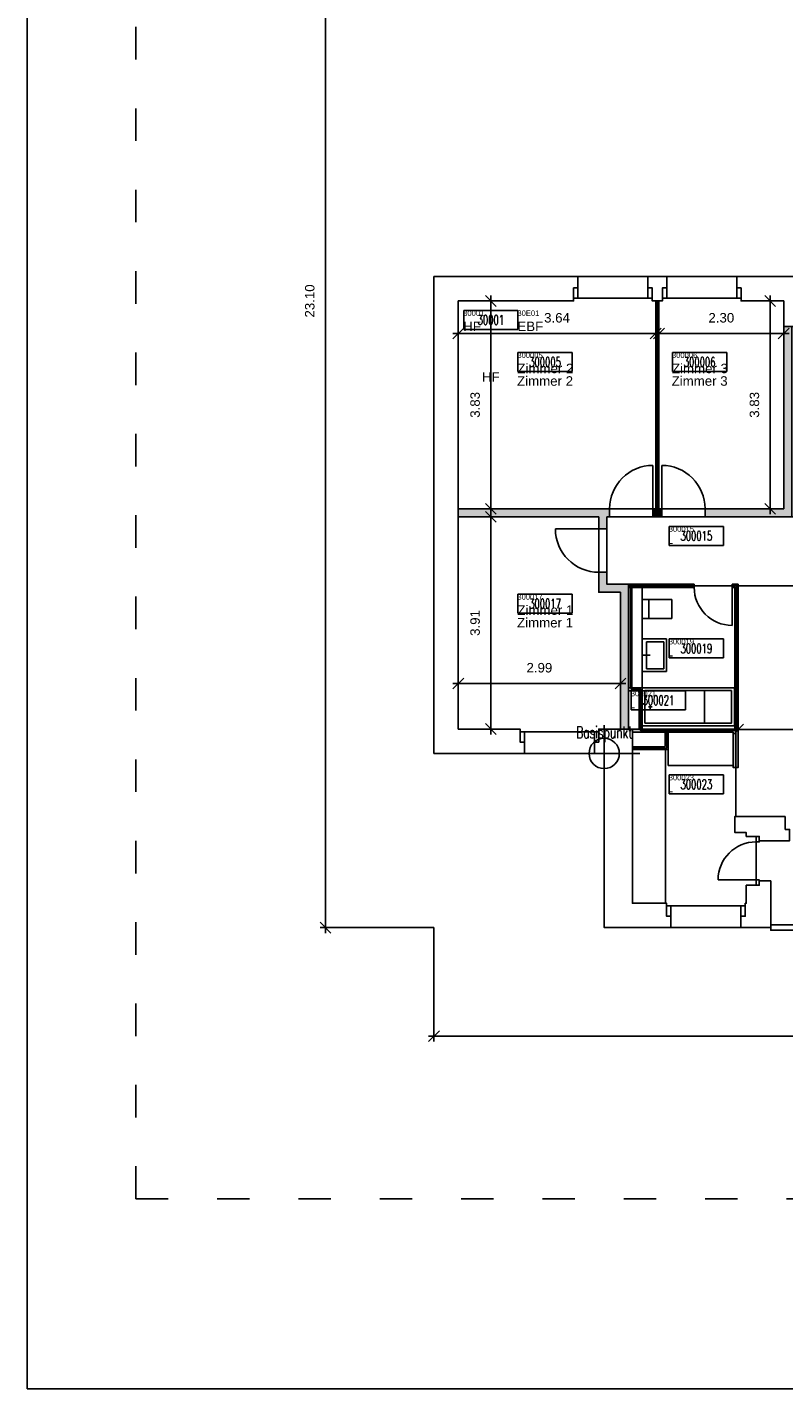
# Model space of a CAD drawing. Header units: centimetres. Extents: x -1064 to 5659, y -1171 to 3583.
# Tile 1 of 10: x -1064 to 331, y -1171 to 1339. Entities that reach past the tile are written whole.
import ezdxf
from ezdxf.enums import TextEntityAlignment as Align

# ---------------------------------------------------------------- set-up
doc = ezdxf.new("R2010")
doc.units = ezdxf.units.CM
doc.linetypes.add('ACAD_ISO03W100', pattern=[30, 12, -18])
doc.layers.get('0').update_dxf_attribs({"plot": 0})
for name, color, linetype, plot in [('0_GF-STEMPEL', 241, 'Continuous', False), ('0_PLANRAND-VISIMOVE', 221, 'ACAD_ISO03W100', False), ('ALLGEMEINES', 10, 'Continuous', False), ('Z21_FM_ATTRIBUTE-SYS', 9, 'Continuous', False), ('Z21_FM_RAUMATTRIBUTE', 8, 'Continuous', False), ('Z23_NGF-POLYGONE', 141, 'Continuous', False)]:
    doc.layers.add(name, color=color, linetype=linetype, plot=plot)
for name, color, linetype in [('0_RAUMSTEMPEL', 250, 'Continuous'), ('32_INNENWAENDE_TR_SCHRAFF', 250, 'Continuous'), ('33_INNENWAENDE_NTR_SCHRAFF', 252, 'Continuous'), ('A1E51_FENSTER', 3, 'Continuous'), ('A1I4_SANITAER', 40, 'Continuous'), ('A1M16_INNENTUEREN', 102, 'Continuous'), ('A1M61_KUECHE', 210, 'Continuous'), ('A1UR_REFERENZ', 1, 'Continuous'), ('A1XK_MASTER-PLANKOPF', 7, 'Continuous'), ('E03_GELAENDER', 5, 'Continuous'), ('E40_BEMASSUNGEN_AUSSEN', 3, 'Continuous'), ('E41_AUSSENWAENDE', 6, 'Continuous'), ('E60_BEMASSUNGEN_INNEN', 31, 'Continuous'), ('E61_INNENWAENDE_TRAGEND', 250, 'Continuous'), ('E62_INNENWAENDE_NTR', 252, 'Continuous'), ('Z20_FM_STEMPEL', 250, 'Continuous'), ('Z21_FM_ATTRIBUTE', 8, 'Continuous'), ('Z27_NR_AGF', 235, 'Continuous'), ('Z27_NR_ANGF', 250, 'Continuous'), ('Z27_NR_EBF', 200, 'Continuous'), ('Z27_NR_GF', 241, 'Continuous'), ('Z27_NR_LUFT', 150, 'Continuous'), ('Z27_NR_NGF', 8, 'Continuous'), ('Z27_NR_VOLUMEN', 182, 'Continuous')]:
    doc.layers.add(name, color=color, linetype=linetype)
doc.styles.add('ARIAL', font='txt', dxfattribs={"height": 17.5})
doc.styles.add('SIMP065', font='SIMPLEX', dxfattribs={"width": 0.65})
doc.dimstyles.new('Mobimo Management AG', dxfattribs={"dimscale": 10, "dimtxt": 2.25, "dimasz": 2, "dimexe": 1, "dimexo": 0, "dimgap": 2, "dimtad": 1, "dimlfac": 0.01, "dimzin": 0, "dimdsep": 46, "dimtxsty": 'ARIAL', "dimblk1": 'OBLIQUE', "dimblk2": 'OBLIQUE', "dimsah": 1, "dimcen": 0.09, "dimdle": 1, "dimclrd": 256, "dimclre": 256, "dimclrt": 256, "dimadec": 0, "dimazin": 0, "dimtfac": 1, "dimtix": 1, "dimtofl": 0, "dimtmove": 0, "dimatfit": 3, "dimldrblk": 'OBLIQUE', "dimfxl": 1, "dimtolj": 1, "dimtzin": 0, "dimlwd": -1, "dimlwe": -1, "dimarcsym": 0})

# ---------------------------------------------------------------- blocks, each defined once
blk = doc.blocks.new('TUER-I-100L')
at = {"layer": 'A1M16_INNENTUEREN'}
blk.add_line((0, 0), (0, 100), dxfattribs=at)
blk.add_arc((0, 0), 100, 90, 180, dxfattribs=at)
blk = doc.blocks.new('TUER-I-100R')
at = {"layer": 'A1M16_INNENTUEREN'}
blk.add_line((0, 0), (0, 100), dxfattribs=at)
blk.add_arc((0, 0), 100, 0, 90, dxfattribs=at)
blk = doc.blocks.new('TUER-A-100R')
blk.add_line((0, 0), (0, 100))
blk.add_arc((0, 0), 100, 0, 90)
blk = doc.blocks.new('WC 35-55')
at = {"layer": 'A1I4_SANITAER'}
for p, q in [((-55, 17.5), (-55, -17.5)), ((0, 17.5), (-55, 17.5)), ((-12.5, 17.5), (-12.5, -17.5)), ((0, -17.5), (0, 17.5)), ((-55, -17.5), (0, -17.5))]:
    blk.add_line(p, q, dxfattribs=at)
blk = doc.blocks.new('WB 60-45')
at = {"layer": 'A1I4_SANITAER'}
for p, q in [((-45, 30), (0, 30)), ((-45, -30), (-45, 30)), ((0, 30), (0, -30)), ((-40, 25), (-40, -25)), ((-8, 25), (-40, 25)), ((-14.7, 0), (-1.3, 0)), ((-8, -25), (-8, 25)), ((-40, -25), (-8, -25)), ((0, -30), (-45, -30))]:
    blk.add_line(p, q, dxfattribs=at)
blk = doc.blocks.new('BW 170-70')
at = {"layer": 'A1I4_SANITAER'}
for points in [[(-170, -35), (0, -35), (0, 35), (-170, 35)], [(-165, -30), (-5, -30), (-5, 30), (-165, 30)]]:
    blk.add_lwpolyline(points, close=True, dxfattribs=at)
for points in [[(-115, 30), (-115, -30)], [(-18.5, 0), (-11.5, 0)], [(-15, 3.5), (-15, -3.5)]]:
    blk.add_lwpolyline(points, dxfattribs=at)
blk = doc.blocks.new('FM Basispunkt')
at = {"layer": 'A1UR_REFERENZ'}
for p, q in [((0, -52.4), (0, 52.4)), ((-65.7, 0), (65.7, 0))]:
    blk.add_line(p, q, dxfattribs=at)
blk.add_circle((0, 0), 27.9, dxfattribs=at)
at = {"layer": 'A1UR_REFERENZ', "style": 'SIMP065', "width": 0.65}
blk.add_text('Basispunkt', height=22, dxfattribs=at).set_placement((0, 27.9), align=Align.CENTER)
blk = doc.blocks.new('GF Stempel')
at = {"layer": '0_GF-STEMPEL'}
for p, q in [((100, 0), (0, 0)), ((0, 0), (0, -35)), ((100, -35), (100, 0)), ((0, -35), (100, -35))]:
    blk.add_line(p, q, dxfattribs=at)
at = {"layer": '0_GF-STEMPEL', "style": 'SIMP065', "width": 0.65}
blk.add_attdef('NR', text='', height=17.5, dxfattribs=at).set_placement((50, -17.5), align=Align.MIDDLE_CENTER)
at = {"layer": '0_GF-STEMPEL', "style": 'ARIAL'}
for tag, p in [('ATTRIB01', (50, -87.5)), ('ATTRIB02', (50, -122.5))]:
    blk.add_attdef(tag, text='', height=17.5, dxfattribs=at).set_placement(p, align=Align.MIDDLE_CENTER)
blk = doc.blocks.new('Raum Stempel')
at = {"layer": 'Z21_FM_RAUMATTRIBUTE'}
for p, q in [((100, 0), (0, 0)), ((0, 0), (0, -35)), ((100, -35), (100, 0)), ((0, -35), (100, -35))]:
    blk.add_line(p, q, dxfattribs=at)
at = {"layer": '0_RAUMSTEMPEL', "style": 'ARIAL'}
blk.add_attdef('NAME', text='', height=17.5, dxfattribs=at).set_placement((50, -52.5), align=Align.MIDDLE_CENTER)
at = {"layer": 'Z21_FM_RAUMATTRIBUTE', "style": 'SIMP065', "width": 0.65}
blk.add_attdef('NR', text='', height=17.5, dxfattribs=at).set_placement((50, -17.5), align=Align.MIDDLE_CENTER)
at = {"layer": 'Z21_FM_RAUMATTRIBUTE', "style": 'ARIAL'}
for tag, p in [('ATTRIB01', (50, -87.5)), ('ATTRIB02', (50, -122.5))]:
    blk.add_attdef(tag, text='', height=17.5, dxfattribs=at).set_placement(p, align=Align.MIDDLE_CENTER)
blk = doc.blocks.new('_Oblique')
at = {"color": 0, "linetype": 'ByBlock', "lineweight": -2}
blk.add_line((-0.5, -0.5), (0.5, 0.5), dxfattribs=at)
blk = doc.blocks.new('*D19')
at = {"layer": 'DEFPOINTS', "color": 0, "transparency": 16777216}
for p in [(-514, 1989), (-314, 1989), (-314, -321)]:
    blk.add_point(p, dxfattribs=at)
at = {"layer": 'E40_BEMASSUNGEN_AUSSEN', "transparency": 16777216}
for p, q in [((-314, 1989), (-524, 1989)), ((-514, -331), (-514, 1999)), ((-314, -321), (-524, -321))]:
    blk.add_line(p, q, dxfattribs=at)
at = {"layer": 'E40_BEMASSUNGEN_AUSSEN', "transparency": 16777216, "xscale": 20, "yscale": 20, "zscale": 20}
for p, rotation in [((-514, 1989), 90), ((-514, -321), 270)]:
    blk.add_blockref('_Oblique', p, dxfattribs=dict(at, rotation=rotation))
at = {"layer": 'E40_BEMASSUNGEN_AUSSEN', "transparency": 16777216, "insert": (-542.9, 834), "char_height": 17.5, "attachment_point": 5, "rotation": 90, "style": 'ARIAL'}
blk.add_mtext('\\A1;23.10', dxfattribs=at)
blk = doc.blocks.new('*D25')
at = {"layer": 'DEFPOINTS', "color": 0, "transparency": 16777216}
for p in [(-269, 834), (95, 834), (95, 774)]:
    blk.add_point(p, dxfattribs=at)
at = {"layer": 'E60_BEMASSUNGEN_INNEN', "transparency": 16777216}
for p, q in [((-269, 834), (-269, 764)), ((95, 834), (95, 764)), ((-279, 774), (105, 774))]:
    blk.add_line(p, q, dxfattribs=at)
at = {"layer": 'E60_BEMASSUNGEN_INNEN', "transparency": 16777216, "xscale": 20, "yscale": 20, "zscale": 20, "rotation": 180}
blk.add_blockref('_Oblique', (-269, 774), dxfattribs=at)
at = {"layer": 'E60_BEMASSUNGEN_INNEN', "transparency": 16777216, "xscale": 20, "yscale": 20, "zscale": 20}
blk.add_blockref('_Oblique', (95, 774), dxfattribs=at)
at = {"layer": 'E60_BEMASSUNGEN_INNEN', "transparency": 16777216, "insert": (-87, 802.9), "char_height": 17.5, "attachment_point": 5, "style": 'ARIAL'}
blk.add_mtext('\\A1;3.64', dxfattribs=at)
blk = doc.blocks.new('*D26')
at = {"layer": 'DEFPOINTS', "color": 0, "transparency": 16777216}
for p in [(101, 834), (331, 834), (101, 774)]:
    blk.add_point(p, dxfattribs=at)
at = {"layer": 'E60_BEMASSUNGEN_INNEN', "transparency": 16777216}
for p, q in [((101, 834), (101, 764)), ((331, 834), (331, 764)), ((341, 774), (91, 774))]:
    blk.add_line(p, q, dxfattribs=at)
at = {"layer": 'E60_BEMASSUNGEN_INNEN', "transparency": 16777216, "xscale": 20, "yscale": 20, "zscale": 20, "rotation": 180}
blk.add_blockref('_Oblique', (101, 774), dxfattribs=at)
at = {"layer": 'E60_BEMASSUNGEN_INNEN', "transparency": 16777216, "xscale": 20, "yscale": 20, "zscale": 20}
blk.add_blockref('_Oblique', (331, 774), dxfattribs=at)
at = {"layer": 'E60_BEMASSUNGEN_INNEN', "transparency": 16777216, "insert": (216, 802.9), "char_height": 17.5, "attachment_point": 5, "style": 'ARIAL'}
blk.add_mtext('\\A1;2.30', dxfattribs=at)
blk = doc.blocks.new('*D40')
at = {"layer": 'DEFPOINTS', "color": 0, "transparency": 16777216}
for p in [(-269, 129), (-269, 45), (30, 45)]:
    blk.add_point(p, dxfattribs=at)
at = {"layer": 'E60_BEMASSUNGEN_INNEN', "transparency": 16777216}
for p, q in [((40, 129), (-279, 129)), ((-269, 45), (-269, 139)), ((30, 45), (30, 139))]:
    blk.add_line(p, q, dxfattribs=at)
at = {"layer": 'E60_BEMASSUNGEN_INNEN', "transparency": 16777216, "xscale": 20, "yscale": 20, "zscale": 20, "rotation": 180}
blk.add_blockref('_Oblique', (-269, 129), dxfattribs=at)
at = {"layer": 'E60_BEMASSUNGEN_INNEN', "transparency": 16777216, "xscale": 20, "yscale": 20, "zscale": 20}
blk.add_blockref('_Oblique', (30, 129), dxfattribs=at)
at = {"layer": 'E60_BEMASSUNGEN_INNEN', "transparency": 16777216, "insert": (-119.5, 157.9), "char_height": 17.5, "attachment_point": 5, "style": 'ARIAL'}
blk.add_mtext('\\A1;2.99', dxfattribs=at)
blk = doc.blocks.new('*D41')
at = {"layer": 'DEFPOINTS', "color": 0, "transparency": 16777216}
for p in [(-269, 834), (-269, 451), (-209.1, 451)]:
    blk.add_point(p, dxfattribs=at)
at = {"layer": 'E60_BEMASSUNGEN_INNEN', "transparency": 16777216}
for p, q in [((-269, 834), (-199.1, 834)), ((-209.1, 844), (-209.1, 441)), ((-269, 451), (-199.1, 451))]:
    blk.add_line(p, q, dxfattribs=at)
at = {"layer": 'E60_BEMASSUNGEN_INNEN', "transparency": 16777216, "xscale": 20, "yscale": 20, "zscale": 20}
for p, rotation in [((-209.1, 834), 90), ((-209.1, 451), 270)]:
    blk.add_blockref('_Oblique', p, dxfattribs=dict(at, rotation=rotation))
at = {"layer": 'E60_BEMASSUNGEN_INNEN', "transparency": 16777216, "insert": (-238, 642.5), "char_height": 17.5, "attachment_point": 5, "rotation": 90, "style": 'ARIAL'}
blk.add_mtext('\\A1;3.83', dxfattribs=at)
blk = doc.blocks.new('*D42')
at = {"layer": 'DEFPOINTS', "color": 0, "transparency": 16777216}
for p in [(-269, 436), (-209.1, 436), (-269, 45)]:
    blk.add_point(p, dxfattribs=at)
at = {"layer": 'E60_BEMASSUNGEN_INNEN', "transparency": 16777216}
for p, q in [((-269, 436), (-199.1, 436)), ((-209.1, 35), (-209.1, 446)), ((-269, 45), (-199.1, 45))]:
    blk.add_line(p, q, dxfattribs=at)
at = {"layer": 'E60_BEMASSUNGEN_INNEN', "transparency": 16777216, "xscale": 20, "yscale": 20, "zscale": 20}
for p, rotation in [((-209.1, 436), 90), ((-209.1, 45), 270)]:
    blk.add_blockref('_Oblique', p, dxfattribs=dict(at, rotation=rotation))
at = {"layer": 'E60_BEMASSUNGEN_INNEN', "transparency": 16777216, "insert": (-238, 240.5), "char_height": 17.5, "attachment_point": 5, "rotation": 90, "style": 'ARIAL'}
blk.add_mtext('\\A1;3.91', dxfattribs=at)
blk = doc.blocks.new('*D43')
at = {"layer": 'DEFPOINTS', "color": 0, "transparency": 16777216}
for p in [(331, 834), (306, 451), (331, 451)]:
    blk.add_point(p, dxfattribs=at)
at = {"layer": 'E60_BEMASSUNGEN_INNEN', "transparency": 16777216}
for p, q in [((331, 834), (296, 834)), ((306, 844), (306, 441)), ((331, 451), (296, 451))]:
    blk.add_line(p, q, dxfattribs=at)
at = {"layer": 'E60_BEMASSUNGEN_INNEN', "transparency": 16777216, "xscale": 20, "yscale": 20, "zscale": 20}
for p, rotation in [((306, 834), 90), ((306, 451), 270)]:
    blk.add_blockref('_Oblique', p, dxfattribs=dict(at, rotation=rotation))
at = {"layer": 'E60_BEMASSUNGEN_INNEN', "transparency": 16777216, "insert": (277.1, 642.5), "char_height": 17.5, "attachment_point": 5, "rotation": 90, "style": 'ARIAL'}
blk.add_mtext('\\A1;3.83', dxfattribs=at)
blk = doc.blocks.new('*D57')
at = {"layer": 'DEFPOINTS', "color": 0, "transparency": 16777216}
for p in [(-314, -321), (1686, -321), (-314, -521)]:
    blk.add_point(p, dxfattribs=at)
at = {"layer": 'E40_BEMASSUNGEN_AUSSEN', "transparency": 16777216}
for p, q in [((-314, -321), (-314, -531)), ((1686, -321), (1686, -531)), ((1696, -521), (-324, -521))]:
    blk.add_line(p, q, dxfattribs=at)
at = {"layer": 'E40_BEMASSUNGEN_AUSSEN', "transparency": 16777216, "xscale": 20, "yscale": 20, "zscale": 20, "rotation": 180}
blk.add_blockref('_Oblique', (-314, -521), dxfattribs=at)
at = {"layer": 'E40_BEMASSUNGEN_AUSSEN', "transparency": 16777216, "xscale": 20, "yscale": 20, "zscale": 20}
blk.add_blockref('_Oblique', (1686, -521), dxfattribs=at)
at = {"layer": 'E40_BEMASSUNGEN_AUSSEN', "transparency": 16777216, "insert": (686, -492.1), "char_height": 17.5, "attachment_point": 5, "style": 'ARIAL'}
blk.add_mtext('\\A1;20.00', dxfattribs=at)
blk = doc.blocks.new('*D65')
at = {"layer": 'DEFPOINTS', "color": 0, "transparency": 16777216}
for p in [(855, 44), (247, -26), (855, -36)]:
    blk.add_point(p, dxfattribs=at)
at = {"layer": 'E60_BEMASSUNGEN_INNEN', "transparency": 16777216}
for p, q in [((247, -26), (247, 54)), ((855, -36), (855, 54)), ((237, 44), (865, 44))]:
    blk.add_line(p, q, dxfattribs=at)
at = {"layer": 'E60_BEMASSUNGEN_INNEN', "transparency": 16777216, "xscale": 20, "yscale": 20, "zscale": 20, "rotation": 180}
blk.add_blockref('_Oblique', (247, 44), dxfattribs=at)
at = {"layer": 'E60_BEMASSUNGEN_INNEN', "transparency": 16777216, "xscale": 20, "yscale": 20, "zscale": 20}
blk.add_blockref('_Oblique', (855, 44), dxfattribs=at)
at = {"layer": 'E60_BEMASSUNGEN_INNEN', "transparency": 16777216, "insert": (551, 72.9), "char_height": 17.5, "attachment_point": 5, "style": 'ARIAL'}
blk.add_mtext('\\A1;6.08', dxfattribs=at)
blk = doc.blocks.new('FM_Stempel')
at = {"layer": 'Z20_FM_STEMPEL', "style": 'ARIAL'}
for tag, p in [('RoomName', (-1, -38.1)), ('Attribute2', (-1, -94.4))]:
    blk.add_attdef(tag, p, '', height=17.5, dxfattribs=at)
at = {"layer": 'Z20_FM_STEMPEL', "style": 'ARIAL', "flags": 1}
blk.add_attdef('Attribute1', (-1, -66.3), '', height=17.5, dxfattribs=at)
at = {"layer": 'Z21_FM_ATTRIBUTE', "style": 'ARIAL'}
for tag, p in [('H', (-1, -122.5)), ('Ha0', (-1, -150.6))]:
    blk.add_attdef(tag, p, '', height=17.5, dxfattribs=at)
at = {"layer": 'Z21_FM_ATTRIBUTE-SYS', "style": 'ARIAL', "flags": 1}
for tag, p in [('RoomNumber', (-1, -173.7)), ('BoundaryLayer', (-1, -191.2)), ('DeductionsLayer', (-1, -208.8)), ('BuildingPart', (-1, -226.3)), ('Classification', (-1, -243.8))]:
    blk.add_attdef(tag, p, '', height=10, dxfattribs=at)
at = {"layer": 'Z27_NR_AGF', "style": 'ARIAL'}
blk.add_attdef('Nr_AGF', (-1, -10), '', height=10, dxfattribs=at)
at = {"layer": 'Z27_NR_ANGF', "style": 'ARIAL'}
blk.add_attdef('Nr_ANGF', (-1, -10), '', height=10, dxfattribs=at)
at = {"layer": 'Z27_NR_EBF', "style": 'ARIAL'}
blk.add_attdef('Nr_EBF', (-1, -10), '', height=10, dxfattribs=at)
at = {"layer": 'Z27_NR_GF', "style": 'ARIAL'}
blk.add_attdef('Nr_GF', (-1, -10), '', height=10, dxfattribs=at)
at = {"layer": 'Z27_NR_LUFT', "style": 'ARIAL'}
blk.add_attdef('Nr_LUFT', (-1, -10), '', height=10, dxfattribs=at)
at = {"layer": 'Z27_NR_NGF', "style": 'ARIAL'}
blk.add_attdef('Nr_NGF', (-1, -10), '', height=10, dxfattribs=at)
at = {"layer": 'Z27_NR_VOLUMEN', "style": 'ARIAL'}
blk.add_attdef('Nr_VOLUMEN', (-1, -10), '', height=10, dxfattribs=at)

msp = doc.modelspace()

# ---------------------------------------------------------------- hatches: boundary and pattern name
at = {"layer": '32_INNENWAENDE_TR_SCHRAFF'}
h = msp.add_hatch(color=256, dxfattribs=at)
h.dxf.hatch_style = 1
h.paths.add_polyline_path([(346, 787), (331, 787), (331, 451), (186, 451), (186, 436), (346, 436)])
h = msp.add_hatch(color=256, dxfattribs=at)
h.dxf.hatch_style = 1
h.paths.add_polyline_path([(10, 451), (-269, 451), (-269, 436), (-10, 436), (-10, 414), (5, 414), (5, 436), (10, 436)])
h = msp.add_hatch(color=256, dxfattribs=at)
h.dxf.hatch_style = 1
h.paths.add_polyline_path([(106, 451), (90, 451), (90, 436), (106, 436)])
h = msp.add_hatch(color=256, dxfattribs=at)
h.dxf.hatch_style = 1
h.paths.add_polyline_path([(45, 312), (5, 312), (5, 334), (-10, 334), (-10, 297), (30, 297), (30, 45), (45, 45)])
at = {"layer": '33_INNENWAENDE_NTR_SCHRAFF'}
h = msp.add_hatch(color=256, dxfattribs=at)
h.dxf.hatch_style = 1
h.paths.add_polyline_path([(101, 834), (95, 834), (95, 451), (101, 451)])
h = msp.add_hatch(color=256, dxfattribs=at)
h.dxf.hatch_style = 1
h.paths.add_polyline_path([(166, 312), (45, 312), (45, 306), (166, 306)])
h = msp.add_hatch(color=256, dxfattribs=at)
h.dxf.hatch_style = 1
h.paths.add_polyline_path([(247, 312), (236, 312), (236, 306), (241, 306), (241, 45), (52, 45), (52, 39), (238, 39), (238, -26.011), (247, -26.011)])

# ---------------------------------------------------------------- linework, layer by layer
at = {"layer": '0_PLANRAND-VISIMOVE', "ltscale": 5}
for p, q in [((-864, 2539), (-864, -821)), ((-864, -821), (5459, -821))]:
    msp.add_line(p, q, dxfattribs=at)
at = {"layer": 'A1E51_FENSTER'}
for points in [[(-48.5, 839), (80.5, 839), (80.5, 879), (-48.5, 879)], [(115.5, 839), (244.5, 839), (244.5, 879), (115.5, 879)], [(-147, 0), (-18, 0), (-18, 40), (-147, 40)], [(123, -321), (252, -321), (252, -281), (123, -281)]]:
    msp.add_lwpolyline(points, close=True, dxfattribs=at)
at = {"layer": 'A1I4_SANITAER'}
msp.add_line((240.001, 120.998), (241, 120.998), dxfattribs=at)
at = {"layer": 'A1M61_KUECHE'}
for points in [[(118, 39), (238, 39), (238, -22), (118, -22)], [(52, -276), (113, -276), (113, 7.002), (52, 7.002)]]:
    msp.add_lwpolyline(points, close=True, dxfattribs=at)
at = {"layer": 'A1XK_MASTER-PLANKOPF'}
msp.add_lwpolyline([(-1064, -1171), (5659, -1171), (5659, 3583.121), (-1064, 3583.121)], close=True, dxfattribs=at)
at = {"layer": 'E03_GELAENDER'}
msp.add_lwpolyline([(307, -316), (307, -326), (365, -326), (365, -336), (620, -336), (620, -306), (615, -306), (615, -161), (605, -161), (605, -306), (365, -306), (365, -316), (307, -316)], dxfattribs=at)
at = {"layer": 'E41_AUSSENWAENDE', "linetype": 'ACAD_ISO03W100'}
for p, q in [((-48.5, 879), (80.5, 879)), ((115.5, 879), (244.5, 879)), ((88.5, 839), (-56.5, 839)), ((252.5, 839), (107.5, 839)), ((-155, 40), (-10, 40)), ((-147, 0), (-18, 0)), ((260, -281), (115, -281)), ((123, -321), (252, -321))]:
    msp.add_line(p, q, dxfattribs=at)
at = {"layer": 'E41_AUSSENWAENDE'}
for points in [[(-48.5, 879), (-314, 879), (-314, 0), (-147, 0), (-147, 21), (-155, 21), (-155, 45), (-269, 45), (-269, 834), (-56.5, 834), (-56.5, 858), (-48.5, 858)], [(115.5, 879), (80.5, 879), (80.5, 858), (88.5, 858), (88.5, 834), (107.5, 834), (107.5, 858), (115.5, 858)], [(371, 879), (244.5, 879), (244.5, 858), (252.5, 858), (252.5, 834), (331, 834), (331, 787), (361, 787), (361, 802), (371, 802)], [(52, 45), (-10, 45), (-10, 21), (-18, 21), (-18, 0), (0, 0), (0, -321), (123, -321), (123, -300), (115, -300), (115, -276), (52, -276)], [(334, -116), (241, -116), (241, -146), (262, -146), (262, -153), (286, -153), (286, -161), (342, -161), (342, -140), (334, -140)], [(280, -163), (286, -163), (286, -153), (280, -153)], [(307, -235), (286, -235), (286, -243), (262, -243), (262, -276), (260, -276), (260, -300), (252, -300), (252, -321), (307, -321)], [(280, -243), (286, -243), (286, -233), (280, -233)]]:
    msp.add_lwpolyline(points, close=True, dxfattribs=at)
at = {"layer": 'E61_INNENWAENDE_TRAGEND'}
for points in [[(346, 787), (331, 787), (331, 451), (186, 451), (186, 436), (346, 436)], [(10, 451), (-269, 451), (-269, 436), (-10, 436), (-10, 414), (5, 414), (5, 436), (10, 436)], [(106, 451), (90, 451), (90, 436), (106, 436)], [(45, 312), (5, 312), (5, 334), (-10, 334), (-10, 297), (30, 297), (30, 45), (45, 45)]]:
    msp.add_lwpolyline(points, close=True, dxfattribs=at)
at = {"layer": 'E62_INNENWAENDE_NTR'}
for p, q in [((48.5, 306), (48.5, 120.998)), ((51, 306), (51, 120.998)), ((70.001, 120.998), (70.001, 306)), ((48.5, 120.998), (45, 120.998)), ((64.502, 115.498), (45, 115.498)), ((70.001, 120.998), (51, 120.998)), ((64.502, 115.498), (64.502, 45)), ((70.001, 120.998), (70.001, 45)), ((112.5, 12.502), (112.5, 39)), ((118, 7.002), (118, 39)), ((112.5, 12.502), (52, 12.5)), ((118, 7.002), (52, 7))]:
    msp.add_line(p, q, dxfattribs=at)
for points in [[(101, 834), (95, 834), (95, 451), (101, 451)], [(166, 312), (45, 312), (45, 306), (166, 306)], [(247, 312), (236, 312), (236, 306), (241, 306), (241, 45), (52, 45), (52, 39), (238, 39), (238, -26.011), (247, -26.011)]]:
    msp.add_lwpolyline(points, close=True, dxfattribs=at)
at = {"layer": 'Z23_NGF-POLYGONE', "color": 122}
for points in [[(-269, 834), (-56.5, 834), (-56.5, 839), (88.5, 839), (88.5, 834), (95, 834), (98, 834), (98, 451), (-269, 451)], [(98, 834), (107.5, 834), (107.5, 839), (252.5, 839), (252.5, 834), (331, 834), (331, 451), (98, 451)], [(-269, 436), (-10, 436), (-10, 297), (30, 297), (30, 45), (-10, 45), (-10, 40), (-155, 40), (-155, 45), (-269, 45)], [(5, 436), (481, 436), (481, 309), (244, 309), (70.002, 309), (45, 309), (45, 312), (5, 312)], [(45, 309), (49.75, 309), (49.75, 118.248), (67.252, 118.248), (67.252, 42), (115.25, 42), (115.25, 9.751), (52, 9.751), (52, 45), (45, 45)], [(49.75, 309), (244, 309), (244, 42), (67.252, 42), (67.252, 118.248), (49.75, 118.248)], [(241, -116), (241, -146), (262, -146), (262, -153), (280, -153), (280, -243), (262, -243), (262, -276), (260, -276), (260, -281), (115, -281), (115, -276), (52, -276), (52, 9.751), (115.25, 9.751), (115.25, 42), (242.5, 42), (242.5, -116)]]:
    msp.add_lwpolyline(points, close=True, dxfattribs=at)
msp.add_lwpolyline([(334, -116), (242.5, -116), (242.5, 42), (244, 42), (244, 309), (481, 309)], dxfattribs=at)

# ---------------------------------------------------------------- block references
at = {"layer": 'A1I4_SANITAER', "rotation": 180}
for name, p in [('WC 35-55', (70.001, 265.998)), ('WB 60-45', (70.001, 180.998)), ('BW 170-70', (70.001, 85.998))]:
    msp.add_blockref(name, p, dxfattribs=at)
at = {"layer": 'A1M16_INNENTUEREN', "xscale": 0.8, "yscale": 0.8, "zscale": 0.8}
for name, p in [('TUER-I-100L', (90, 451)), ('TUER-I-100R', (106, 451))]:
    msp.add_blockref(name, p, dxfattribs=at)
at = {"layer": 'A1M16_INNENTUEREN'}
for name, p, xscale, yscale, zscale, rotation in [('TUER-I-100L', (-10, 414), 0.8, 0.8, 0.8, 90), ('TUER-I-100R', (236, 306), 0.7, 0.7, 0.7, 180), ('TUER-A-100R', (280, -233), 0.7, 0.7, 0.7, 89.99999999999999)]:
    msp.add_blockref(name, p, dxfattribs=dict(at, xscale=xscale, yscale=yscale, zscale=zscale, rotation=rotation))
at = {"layer": 'A1UR_REFERENZ'}
msp.add_blockref('FM Basispunkt', (0, 0), dxfattribs=at)
at = {"layer": 'ALLGEMEINES'}
for name, p, values in [('GF Stempel', (-259, 816.5), {'NR': '30001', 'ATTRIB02': 'HF'}), ('Raum Stempel', (-159.058, 739.004), {'NR': '300005', 'NAME': 'Zimmer 2'}), ('Raum Stempel', (126, 739.004), {'NR': '300006', 'NAME': 'Zimmer 3'}), ('Raum Stempel', (120.001, 418.5), {'NR': '300015'}), ('Raum Stempel', (-159.058, 293.5), {'NR': '300017', 'NAME': 'Zimmer 1'}), ('Raum Stempel', (120.001, 210.998), {'NR': '300019'}), ('Raum Stempel', (50, 115.498), {'NR': '300021'}), ('Raum Stempel', (120, -39.5), {'NR': '300023'})]:
    msp.add_blockref(name, p, dxfattribs=at).add_auto_attribs(values)
at = {"layer": 'Z20_FM_STEMPEL'}
for p, values in [((-259, 816.5), {'Nr_GF': '30001', 'RoomName': 'HF'}), ((-159, 816.5), {'Nr_EBF': '30E01', 'RoomName': 'EBF'}), ((-159.058, 739.004), {'Nr_NGF': '300005', 'RoomName': 'Zimmer 2'}), ((126, 739.004), {'Nr_NGF': '300006', 'RoomName': 'Zimmer 3'}), ((120.001, 418.5), {'Nr_NGF': '300015', 'RoomName': '-'}), ((-159.058, 293.5), {'Nr_NGF': '300017', 'RoomName': 'Zimmer 1'}), ((120.001, 210.998), {'Nr_NGF': '300019', 'RoomName': '-'}), ((50, 115.498), {'Nr_NGF': '300021', 'RoomName': '-'}), ((120, -39.5), {'Nr_NGF': '300023', 'RoomName': '-'})]:
    msp.add_blockref('FM_Stempel', p, dxfattribs=at).add_auto_attribs(values)

# ---------------------------------------------------------------- dimensions: what is measured, and where the dimension line sits
at = {"layer": 'E40_BEMASSUNGEN_AUSSEN'}
dim = msp.add_linear_dim(base=(-514, 1989), p1=(-314, -321), p2=(-314, 1989), angle=90, dimstyle='Mobimo Management AG', dxfattribs=at)
dim.commit()
dim.dimension.update_dxf_attribs({"geometry": '*D19', "text_midpoint": (-542.941, 834)})
dim = msp.add_linear_dim(base=(-314, -521), p1=(1686, -321), p2=(-314, -321), dimstyle='Mobimo Management AG', override={"dimtmove": 1}, dxfattribs=at)
dim.commit()
dim.dimension.update_dxf_attribs({"geometry": '*D57', "text_midpoint": (686, -492.065)})
at = {"layer": 'E60_BEMASSUNGEN_INNEN'}
for base, p1, p2, picture, middle in [((95, 774.004), (-269, 834), (95, 834), '*D25', (-87, 802.945)), ((101, 774.004), (331, 834), (101, 834), '*D26', (216, 802.945)), ((-269, 129), (30, 45), (-269, 45), '*D40', (-119.5, 157.935)), ((855, 44), (247, -26.011), (855, -36), '*D65', (551, 72.935))]:
    dim = msp.add_linear_dim(base=base, p1=p1, p2=p2, dimstyle='Mobimo Management AG', dxfattribs=at)
    dim.commit()
    dim.dimension.update_dxf_attribs({"geometry": picture, "text_midpoint": middle})
for base, p1, p2, picture, middle in [((-209.058, 451), (-269, 834), (-269, 451), '*D41', (-237.999, 642.5)), ((306, 451), (331, 834), (331, 451), '*D43', (277.059, 642.5)), ((-209.058, 436), (-269, 45), (-269, 436), '*D42', (-237.999, 240.5))]:
    dim = msp.add_linear_dim(base=base, p1=p1, p2=p2, angle=90, dimstyle='Mobimo Management AG', dxfattribs=at)
    dim.commit()
    dim.dimension.update_dxf_attribs({"geometry": picture, "text_midpoint": middle})

doc.saveas('drawing.dxf')
